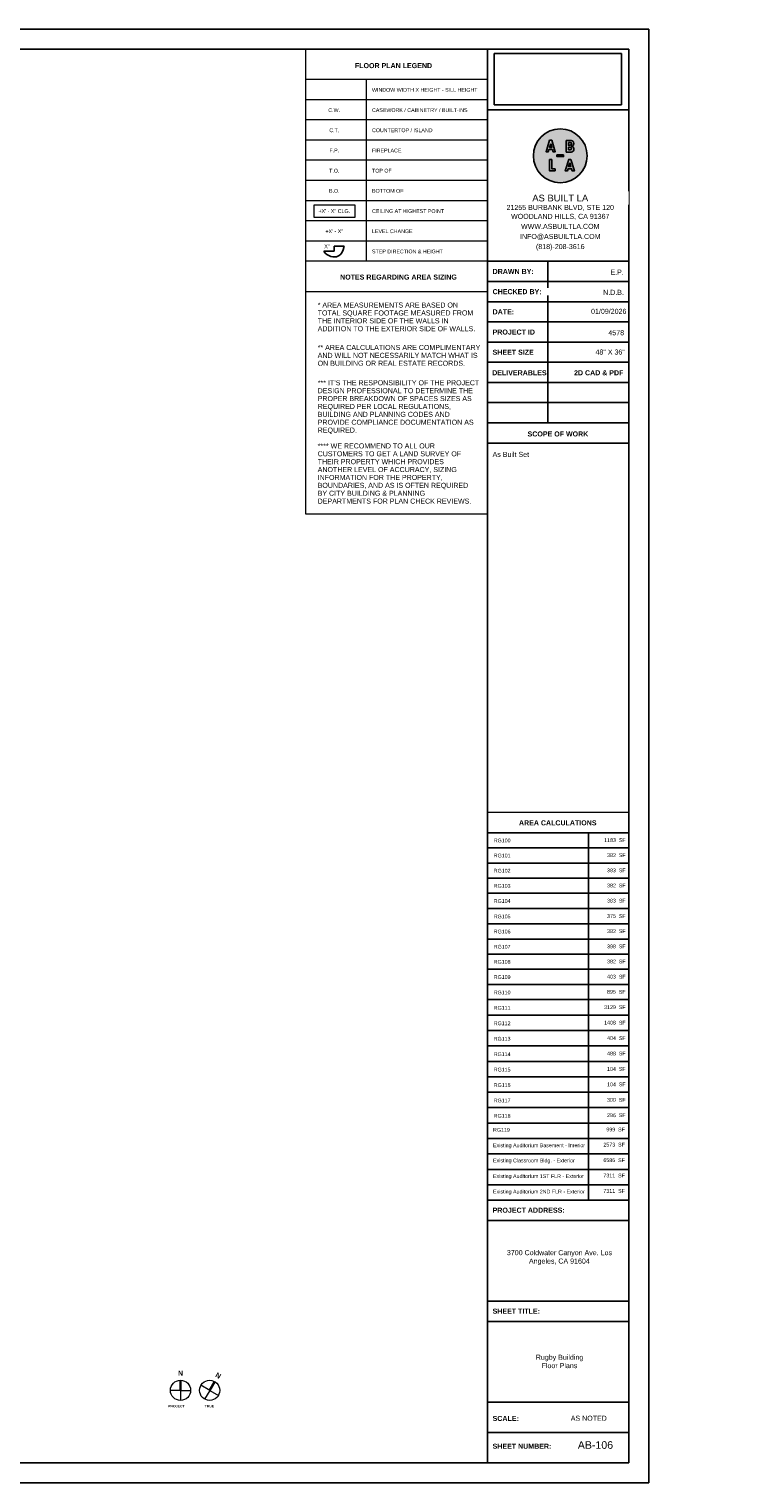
# Model space of a CAD drawing. Header units: inches. Extents: x -2078 to 109126, y -964 to 6385.
# Tile 183 of 256: x 34264 to 35376, y 2929 to 5233. Entities that reach past the tile are written whole.
import ezdxf

# ---------------------------------------------------------------- set-up
doc = ezdxf.new("R2010")
doc.units = ezdxf.units.IN
doc.header["$MEASUREMENT"] = 0
doc.set_wipeout_variables(frame=1)
for name, color, linetype, lineweight in [('A-ANNO', 2, 'Continuous', 5), ('A-DETAIL-2', 20, 'Continuous', 25), ('A-DETAIL-3', 40, 'Continuous', 15)]:
    doc.layers.add(name, color=color, linetype=linetype, lineweight=lineweight)
doc.layers.add('A-HATCH', color=9, linetype='Continuous')
doc.layers.add('A-TB', color=7, linetype='Continuous')
doc.styles.add('Arial_3', font='arial.ttf', dxfattribs={"height": 0.125})
doc.styles.add('Arial_4', font='arial.ttf', dxfattribs={"height": 3})
doc.styles.add('Arial_5', font='arial.ttf', dxfattribs={"height": 0.09375})
doc.styles.add('Arial_6', font='arial.ttf', dxfattribs={"height": 0.09375})
doc.styles.add('Arial_B_2', font='arialbd.ttf', dxfattribs={"height": 0.125})
doc.styles.add('Arial_B_3', font='arialbd.ttf', dxfattribs={"height": 0.0625})
doc.styles.add('Arial_B_4', font='arialbd.ttf', dxfattribs={"height": 0.0625})
doc.styles.add('JC', font='arial.ttf', dxfattribs={"height": 0.125})
picture_1 = doc.add_image_def('image1.png', size_in_pixel=(151, 61))

# ---------------------------------------------------------------- blocks, each defined once
blk = doc.blocks.new('JC_TB_48x36 - JC_TB_4836-1441736-Floor Plans')
at = {"layer": 'A-TB'}
for p, q in [((-0.003, 24.012), (-0.003, -11.988)), ((47.997, 24.012), (-0.003, 24.012)), ((47.997, -11.988), (47.997, 24.012)), ((0.747, 23.512), (0.747, -11.488)), ((47.497, 23.512), (0.747, 23.512)), ((47.497, 18.262), (43.997, 18.262)), ((45.497, 18.262), (45.497, 14.262)), ((47.497, 17.762), (43.997, 17.762)), ((47.497, 17.262), (43.997, 17.262)), ((47.497, 16.762), (43.997, 16.762)), ((47.497, 15.762), (43.997, 15.762)), ((47.497, 15.262), (43.997, 15.262)), ((47.497, 14.762), (43.997, 14.762)), ((47.497, 14.262), (43.997, 14.262)), ((43.997, -4.988), (47.497, -4.988)), ((43.997, -5.488), (47.497, -5.488)), ((43.997, -7.488), (47.497, -7.488)), ((43.997, -7.988), (47.497, -7.988)), ((43.997, -9.988), (47.497, -9.988)), ((47.497, -10.738), (43.997, -10.738)), ((0.747, -11.488), (47.497, -11.488)), ((-0.003, -11.988), (47.997, -11.988))]:
    blk.add_line(p, q, dxfattribs=at)
at = {"layer": 'A-TB', "char_height": 0.125, "attachment_point": 1, "bg_fill": 3, "box_fill_scale": 1.25, "bg_fill_color": 256, "bg_fill_true_color": 13158600, "bg_fill_transparency": 0}
for s, insert, width, style in [('DRAWN BY:', (44.126, 18.073), 1.22463, 'Arial_B_2'), ('CHECKED BY:', (44.126, 17.573), 1.4645, 'Arial_B_2'), ('DATE:', (44.126, 17.073), 0.63441, 'Arial_B_2'), ('PROJECT ID', (44.126, 16.573), 1.26566, 'Arial_B_2'), ('SHEET SIZE', (44.126, 16.073), 1.23725, 'Arial_B_2'), ('48" X 36"', (46.673, 16.078), 0.87428, 'Arial_3'), ('SCOPE OF WORK', (44.992, 14.05), 1.82747, 'Arial_B_2'), ('PROJECT ADDRESS:', (44.126, -5.172), 2.14941, 'Arial_B_2'), ('SHEET TITLE:', (44.126, -7.672), 1.42031, 'Arial_B_2'), ('SCALE:', (44.126, -10.328), 0.77959, 'Arial_B_2'), ('AS NOTED', (46.061, -10.323), 1.08259, 'Arial_3'), ('SHEET NUMBER:', (44.126, -11.016), 1.76434, 'Arial_B_2')]:
    blk.add_mtext(s, dxfattribs=dict(at, insert=insert, width=width, style=style))
at = {"layer": 'A-TB'}
for p, q in [((43.997, 23.512), (43.997, -11.488)), ((47.497, -11.488), (47.497, 23.512)), ((47.497, 16.262), (43.997, 16.262)), ((47.497, 13.762), (43.997, 13.762))]:
    blk.add_line(p, q, dxfattribs=at)
blk = doc.blocks.new('north arrow - north arrow-1258243-Floor Plans')
at = {"layer": 'A-ANNO'}
h = blk.add_hatch(color=256, dxfattribs=at)
edge = h.paths.add_edge_path()
edge.add_line((0.031, 0), (-0.031, 0))
edge.add_line((-0.031, 0), (-0.031, 0.248))
edge.add_arc((0, 0), 0.25, 82.8192, 97.1808, ccw=False)
edge.add_line((0.031, 0.248), (0.031, 0))
at = {"layer": 'A-ANNO', "lineweight": 20}
for q in [(-0.25, 0), (0.25, 0), (0, -0.25)]:
    blk.add_line((0, 0), q, dxfattribs=at)
at = {"layer": 'A-ANNO'}
blk.add_circle((0, 0), 0.25, dxfattribs=at)
at = {"layer": 'A-ANNO', "insert": (-0.062, 0.486), "char_height": 0.125, "width": 0.1515, "attachment_point": 1, "style": 'Arial_B_2', "bg_fill": 3, "box_fill_scale": 1.25, "bg_fill_color": 256, "bg_fill_true_color": 13158600, "bg_fill_transparency": 0}
blk.add_mtext('\\fArial|b1|i0|c0|p34|;N', dxfattribs=at)
blk = doc.blocks.new('Logo - ABLA - CAD Format')
at = {"layer": 'A-HATCH', "true_color": 0xc9ee63}
h = blk.add_hatch(color=71, dxfattribs=at)
h.dxf.hatch_style = 1
h.paths.add_polyline_path([(-0.71, 0.89), (-0.79, 0.62), (-0.62, 0.62)], flags=0)
h.paths.add_polyline_path([(0.6, 0.78), (0.74, 0.78, 1), (0.74, 0.98), (0.6, 0.98)], flags=0)
h.paths.add_polyline_path([(0.6, 0.44), (0.74, 0.44, 1), (0.74, 0.63), (0.6, 0.63)], flags=0)
h.paths.add_polyline_path([(0.62, -0.8), (0.79, -0.8), (0.71, -0.53)], flags=0)
h.paths.add_polyline_path([(-2, 0, 1), (2, 0, 1)])
h.paths.add_polyline_path([(0.8, 0.28), (0.44, 0.28), (0.44, 1.13), (0.8, 1.13, -1), (0.8, 0.71, -1)], flags=16)
h.paths.add_polyline_path([(0.74, 0.44), (0.6, 0.44), (0.6, 0.63), (0.74, 0.63, -1)], flags=0)
h.paths.add_polyline_path([(0.79, -0.27), (1.05, -1.12), (0.89, -1.12), (0.84, -0.96), (0.58, -0.96), (0.53, -1.12), (0.37, -1.12), (0.63, -0.27)], flags=16)
h.paths.add_polyline_path([(0.74, 0.78), (0.6, 0.78), (0.6, 0.98), (0.74, 0.98, -1)], flags=0)
h.paths.add_polyline_path([(0.71, -0.53), (0.79, -0.8), (0.62, -0.8)], flags=0)
h.paths.add_polyline_path([(0.25, 0.06), (0.25, -0.06), (-0.25, -0.06), (-0.25, 0.06)], flags=16)
h.paths.add_polyline_path([(-0.37, 0.3), (-0.53, 0.3), (-0.58, 0.46), (-0.84, 0.46), (-0.89, 0.3), (-1.05, 0.3), (-0.79, 1.15), (-0.63, 1.15)], flags=16)
h.paths.add_polyline_path([(-0.63, -0.27), (-0.63, -0.96), (-0.37, -0.96), (-0.37, -1.12), (-0.79, -1.12), (-0.79, -0.27)], flags=16)
h.paths.add_polyline_path([(-0.62, 0.62), (-0.79, 0.62), (-0.71, 0.89)], flags=0)
at = {"layer": 'A-HATCH'}
h = blk.add_hatch(color=250, dxfattribs=at)
h.dxf.hatch_style = 1
h.paths.add_polyline_path([(-0.63, 1.15), (-0.79, 1.15), (-1.05, 0.3), (-0.89, 0.3), (-0.84, 0.46), (-0.58, 0.46), (-0.53, 0.3), (-0.37, 0.3)])
h.paths.add_polyline_path([(-0.62, 0.62), (-0.79, 0.62), (-0.71, 0.89)], flags=16)
h.paths.add_polyline_path([(0.44, 0.28), (0.8, 0.28, 1), (0.8, 0.71, 1), (0.8, 1.13), (0.44, 1.13)])
h.paths.add_polyline_path([(0.6, 0.44), (0.6, 0.63), (0.74, 0.63, -1), (0.74, 0.44)], flags=16)
h.paths.add_polyline_path([(0.6, 0.78), (0.6, 0.98), (0.74, 0.98, -1), (0.74, 0.78)], flags=16)
h.paths.add_polyline_path([(0.37, -1.12), (0.53, -1.12), (0.58, -0.96), (0.84, -0.96), (0.89, -1.12), (1.05, -1.12), (0.79, -0.27), (0.63, -0.27)])
h.paths.add_polyline_path([(0.71, -0.53), (0.79, -0.8), (0.62, -0.8)], flags=16)
h.paths.add_polyline_path([(0.25, -0.06), (0.25, 0.06), (-0.25, 0.06), (-0.25, -0.06)])
h.paths.add_polyline_path([(-0.79, -1.12), (-0.37, -1.12), (-0.37, -0.96), (-0.63, -0.96), (-0.63, -0.27), (-0.79, -0.27)])
at = {"layer": 'A-HATCH', "true_color": 0xc9ee63}
h = blk.add_hatch(color=71, dxfattribs=at)
h.dxf.hatch_style = 1
h.paths.add_polyline_path([(-0.71, 0.89), (-0.79, 0.62), (-0.62, 0.62)])
h.paths.add_polyline_path([(0.74, 0.78, 1), (0.74, 0.98), (0.6, 0.98), (0.6, 0.78)])
h.paths.add_polyline_path([(0.6, 0.63), (0.6, 0.44), (0.74, 0.44, 1), (0.74, 0.63)])
h.paths.add_polyline_path([(0.62, -0.8), (0.79, -0.8), (0.71, -0.53)])
blk.add_circle((0, 0), 2)
at = {"layer": 'A-HATCH', "color": 250}
for points in [[(-0.63, 1.15), (-0.37, 0.3), (-0.53, 0.3), (-0.58, 0.46), (-0.84, 0.46), (-0.89, 0.3), (-1.05, 0.3), (-0.79, 1.15)], [(-0.71, 0.89), (-0.62, 0.62), (-0.79, 0.62)], [(0.25, 0.06), (-0.25, 0.06), (-0.25, -0.06), (0.25, -0.06)], [(0.79, -0.27), (1.05, -1.12), (0.89, -1.12), (0.84, -0.96), (0.58, -0.96), (0.53, -1.12), (0.37, -1.12), (0.63, -0.27)], [(0.71, -0.53), (0.79, -0.8), (0.62, -0.8)]]:
    blk.add_lwpolyline(points, close=True, dxfattribs=at)
for points in [[(0.8, 0.71, -1), (0.8, 0.28), (0.44, 0.28), (0.44, 1.13), (0.8, 1.13, -1)], [(0.6, 0.98), (0.74, 0.98, -1), (0.74, 0.78), (0.6, 0.78)], [(0.6, 0.44), (0.74, 0.44, 1), (0.74, 0.63), (0.6, 0.63)]]:
    blk.add_lwpolyline(points, format="xyb", close=True, dxfattribs=at)
for points in [[(-0.79, -0.27), (-0.79, -1.12), (-0.37, -1.12)], [(-0.63, -0.27), (-0.79, -0.27)], [(-0.63, -0.27), (-0.63, -0.96), (-0.37, -0.96)], [(-0.37, -0.96), (-0.37, -1.12)]]:
    blk.add_lwpolyline(points, dxfattribs=at)
blk = doc.blocks.new('TB-INFO-ABLA')
blk.add_wipeout([(168, 180), (168, 0), (0, 0), (0, 180)])
blk.add_wipeout([(168, 180), (168, 0), (0, 0), (0, 180)])
at = {"xscale": 16, "yscale": 16, "zscale": 16}
blk.add_blockref('Logo - ABLA - CAD Format', (86.6, 125.4), dxfattribs=at)
at = {"char_height": 6, "width": 168.619, "attachment_point": 2, "style": 'JC', "bg_fill": 2}
for s, insert in [('21255 BURBANK BLVD, STE 120', (86.6, 67)), ('(818)-208-3616', (86.6, 20.5))]:
    blk.add_mtext(s, dxfattribs=dict(at, insert=insert))
for s, insert in [('WOODLAND HILLS, CA 91367', (86.6, 56.4)), ('INFO@ASBUILTLA.COM', (86.6, 32.5))]:
    blk.add_mtext(s, dxfattribs=dict(at, insert=insert))
at = {"insert": (86.6, 44.5), "char_height": 6, "width": 168.619, "attachment_point": 2, "style": 'JC', "bg_fill": 2}
blk.add_mtext('WWW.ASBUILTLA.COM', dxfattribs=at)
blk.add_lwpolyline([(168, 180), (0, 180), (0, 0), (168, 0)], close=True)
at = {"insert": (86.6, 75.1), "char_height": 8, "width": 154.347, "attachment_point": 5, "style": 'JC', "bg_fill": 2}
blk.add_mtext('AS BUILT LA ', dxfattribs=at)

msp = doc.modelspace()

# ---------------------------------------------------------------- linework, layer by layer
at = {"layer": 'A-DETAIL-2'}
for p, q in [((34762.992, 4888.555), (34746.992, 4888.555)), ((34746.992, 4888.555), (34746.992, 4880.724)), ((34746.992, 4880.724), (34730.992, 4880.724))]:
    msp.add_line(p, q, dxfattribs=at)
msp.add_open_spline([(34762.992, 4888.555), (34759.497, 4870.574), (34741.793, 4870.574), (34733.552, 4875.974), (34730.992, 4880.724)], degree=3, knots=[0, 0, 0, 0, 0.0199103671, 0.0342127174, 0.0342127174, 0.0342127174, 0.0342127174], dxfattribs=at)
at = {"layer": 'A-DETAIL-3'}
for p, q in [((34989.88, 5200.663), (34701.88, 5200.663)), ((34701.88, 5200.663), (34701.88, 4864.663)), ((34701.88, 5200.663), (34701.88, 4464.663)), ((34989.88, 5152.663), (34701.88, 5152.663)), ((34797.88, 5152.663), (34797.88, 4864.663)), ((34989.88, 5120.663), (34701.88, 5120.663)), ((34989.88, 4768.663), (34989.88, 5104.663)), ((34989.88, 5104.663), (34989.88, 5056.663)), ((34989.88, 5088.663), (34701.88, 5088.663)), ((34989.88, 5056.663), (34701.88, 5056.663)), ((34989.88, 5024.663), (34701.88, 5024.663)), ((34989.88, 4992.663), (34701.88, 4992.663)), ((34989.88, 4960.663), (34701.88, 4960.663)), ((34989.88, 4928.663), (34701.88, 4928.663)), ((34989.88, 4896.663), (34701.88, 4896.663)), ((34989.88, 4864.663), (34701.88, 4864.663)), ((34701.88, 4864.663), (34701.88, 4464.663)), ((34989.88, 4864.663), (34701.88, 4864.663)), ((34701.88, 4816.663), (34989.88, 4816.663)), ((34701.88, 4464.663), (34989.88, 4464.663))]:
    msp.add_line(p, q, dxfattribs=at)

# ---------------------------------------------------------------- texts
at = {"layer": 'A-ANNO', "lineweight": 50, "char_height": 8, "attachment_point": 1}
for s, insert, width, style in [('FLOOR PLAN LEGEND', (34780.011, 5178.754), 147.46, 'Arial_B_3'), ('NOTES REGARDING AREA SIZING', (34756.529, 4843.628), 221.998, 'Arial_B_3'), ('* AREA MEASUREMENTS ARE BASED ON ', (34721.029, 4799.303), 273.508, 'Arial_4'), ('TOTAL SQUARE FOOTAGE MEASURED FROM ', (34721.029, 4786.803), 302.394, 'Arial_4'), ('THE INTERIOR SIDE OF THE WALLS IN ', (34721.029, 4774.303), 256.136, 'Arial_4'), ('ADDITION TO THE EXTERIOR SIDE OF WALLS.', (34721.029, 4761.803), 303.202, 'Arial_4'), ('** AREA CALCULATIONS ARE COMPLIMENTARY ', (34721.029, 4732.106), 315.928, 'Arial_4'), ('AND WILL NOT NECESSARILY MATCH WHAT IS ', (34721.029, 4719.606), 312.09, 'Arial_4'), ('ON BUILDING OR REAL ESTATE RECORDS.', (34721.029, 4707.106), 283.002, 'Arial_4'), ('2D CAD & PDF', (35127.17, 4691.974), 93.93, 'Arial_B_3'), ('*** IT', (34721.029, 4676.108), 31.714, 'Arial_4'), ('DESIGN PROFESSIONAL TO DETERMINE THE ', (34721.029, 4663.608), 301.99, 'Arial_4'), ('’', (34747.196, 4676.108), 3.03, 'Arial_4'), ('S THE RESPONSIBILITY OF THE PROJECT ', (34749.696, 4676.108), 279.972, 'Arial_4'), ('PROPER BREAKDOWN OF SPACES SIZES AS ', (34721.029, 4651.108), 300.98, 'Arial_4'), ('REQUIRED PER LOCAL REGULATIONS, ', (34721.029, 4638.608), 259.57, 'Arial_4'), ('BUILDING AND PLANNING CODES AND ', (34721.029, 4626.108), 257.146, 'Arial_4'), ('PROVIDE COMPLIANCE DOCUMENTATION AS ', (34721.029, 4613.608), 303, 'Arial_4'), ('REQUIRED.', (34721.029, 4601.108), 75.144, 'Arial_4'), ('CUSTOMERS TO GET A LAND SURVEY OF ', (34721.029, 4563.611), 279.366, 'Arial_4'), ('**** WE RECOMMEND TO ALL OUR ', (34721.029, 4576.111), 228.866, 'Arial_4'), ('THEIR PROPERTY WHICH PROVIDES ', (34721.029, 4551.111), 246.844, 'Arial_4'), ('ANOTHER LEVEL OF ACCURACY, SIZING ', (34721.029, 4538.611), 271.084, 'Arial_4'), ('INFORMATION FOR THE PROPERTY, ', (34721.029, 4526.111), 243.814, 'Arial_4'), ('BOUNDARIES, AND AS IS OFTEN REQUIRED ', (34721.029, 4513.611), 293.102, 'Arial_4'), ('BY CITY BUILDING & PLANNING ', (34721.029, 4501.111), 210.282, 'Arial_4'), ('DEPARTMENTS FOR PLAN CHECK REVIEWS.', (34721.029, 4488.611), 295.728, 'Arial_4')]:
    msp.add_mtext(s, dxfattribs=dict(at, insert=insert, width=width, style=style))
at = {"layer": 'A-ANNO', "attachment_point": 1}
for s, insert, char_height, width, style in [('WINDOW WIDTH X HEIGHT - SILL HEIGHT', (34807.088, 5139.28), 6, 205.232, 'Arial_6'), ('C.W.', (34737.829, 5107.28), 6, 23.23, 'Arial_6'), ('CASEWORK / CABINETRY / BUILT-INS', (34807.088, 5107.28), 6, 185.436, 'Arial_6'), ('C.T.', (34739.495, 5075.28), 6, 19.392, 'Arial_6'), ('COUNTERTOP / ISLAND', (34807.088, 5075.28), 6, 117.766, 'Arial_6'), ('F.P.', (34739.662, 5043.28), 6, 18.786, 'Arial_6'), ('FIREPLACE', (34807.088, 5043.28), 6, 56.964, 'Arial_6'), ('T.O.', (34739.162, 5011.28), 6, 19.998, 'Arial_6'), ('TOP OF', (34807.088, 5011.28), 6, 38.38, 'Arial_6'), ('B.O.', (34738.995, 4979.28), 6, 20.604, 'Arial_6'), ('BOTTOM OF ', (34807.088, 4979.28), 6, 64.236, 'Arial_6'), ('+X\' - X" CLG.', (34722.335, 4947.28), 6, 61.004, 'Arial_6'), ('CEILING AT HIGHEST POINT', (34807.088, 4947.28), 6, 139.38, 'Arial_6'), ('+X\' - X"', (34733.329, 4915.28), 6, 34.138, 'Arial_6'), ('LEVEL CHANGE', (34807.088, 4915.28), 6, 78.982, 'Arial_6'), ('X"', (34731.413, 4891.438), 6, 10.302, 'Arial_6'), ('STEP DIRECTION & HEIGHT', (34807.088, 4883.28), 6, 137.36, 'Arial_6'), ('PROJECT', (34483.974, 3052.349), 4, 32.724, 'Arial_B_4'), ('TRUE', (34542.007, 3052.349), 4, 18.988, 'Arial_B_4')]:
    msp.add_mtext(s, dxfattribs=dict(at, insert=insert, char_height=char_height, width=width, style=style))
at = {"layer": 'A-TB', "attachment_point": 1, "bg_fill": 3, "box_fill_scale": 1.25, "bg_fill_color": 256, "bg_fill_true_color": 13158600, "bg_fill_transparency": 0}
for s, insert, char_height, width, style in [('E.P.', (35184.899, 4851.482), 8, 25.856, 'Arial_4'), ('N.D.B.', (35173.233, 4819.482), 8, 39.996, 'Arial_4'), ('4578', (35181.573, 4755.482), 8, 29.896, 'Arial_4'), ('As Built Set', (34998.12, 4562.649), 8, 70.498, 'Arial_4'), ('AB-106', (35133.12, 2994.751), 12, 67.872, 'Arial_5')]:
    msp.add_mtext(s, dxfattribs=dict(at, insert=insert, char_height=char_height, width=width, style=style))

# ---------------------------------------------------------------- next in the draw order: linework, layer by layer
at = {"layer": 'A-DETAIL-3'}
msp.add_line((34989.88, 4464.663), (34989.88, 4864.663), dxfattribs=at)

# ---------------------------------------------------------------- next in the draw order: block references
at = {"layer": 'A-TB', "xscale": 64, "yscale": 64, "zscale": 64}
msp.add_blockref('JC_TB_48x36 - JC_TB_4836-1441736-Floor Plans', (32174.08, 3695.863), dxfattribs=at)

# ---------------------------------------------------------------- next in the draw order: linework, layer by layer
at = {"layer": 'A-ANNO', "flags": 128}
msp.add_lwpolyline([(34715.382, 4954.233), (34779.68, 4954.233), (34779.68, 4934.317), (34715.382, 4934.317)], close=True, dxfattribs=at)
at = {"layer": 'A-DETAIL-2'}
for p, q in [((34989.88, 3959.042), (35213.88, 3959.042)), ((35149.88, 3959.042), (35149.88, 3376.663)), ((34989.88, 3935.042), (35213.88, 3935.042)), ((34989.88, 3911.042), (35213.88, 3911.042)), ((34989.88, 3887.042), (35213.88, 3887.042)), ((34989.88, 3863.042), (35213.88, 3863.042)), ((34989.88, 3839.042), (35213.88, 3839.042)), ((34989.88, 3814.587), (35213.88, 3814.587)), ((34989.88, 3790.587), (35213.88, 3790.587)), ((34989.88, 3766.587), (35213.88, 3766.587)), ((34989.88, 3742.587), (35213.88, 3742.587)), ((34989.88, 3718.587), (35213.88, 3718.587)), ((34989.88, 3694.587), (35213.88, 3694.587)), ((34989.88, 3670.131), (35213.88, 3670.131)), ((34989.88, 3645.675), (35213.88, 3645.675)), ((34989.88, 3621.22), (35213.88, 3621.22)), ((34989.88, 3596.764), (35213.88, 3596.764)), ((34989.88, 3572.308), (35213.88, 3572.308)), ((34989.88, 3547.853), (35213.88, 3547.853)), ((34989.88, 3523.397), (35213.88, 3523.397)), ((34989.88, 3498.941), (35213.88, 3498.941)), ((34989.88, 3474.486), (35213.88, 3474.486)), ((34989.88, 3450.03), (35213.88, 3450.03)), ((34989.88, 3425.574), (35213.88, 3425.574)), ((34989.88, 3401.119), (35213.88, 3401.119))]:
    msp.add_line(p, q, dxfattribs=at)
at = {"layer": 'A-DETAIL-3', "lineweight": 9}
for p, q in [((35213.88, 3991.042), (34989.88, 3991.042)), ((34989.88, 3991.042), (34989.88, 3376.663)), ((35213.88, 3376.663), (35213.88, 3991.042))]:
    msp.add_line(p, q, dxfattribs=at)

# ---------------------------------------------------------------- next in the draw order: block references
at = {"xscale": 1.333333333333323, "yscale": 1.333333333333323, "zscale": 1.333333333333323}
msp.add_blockref('TB-INFO-ABLA', (34989.88, 4864.663), dxfattribs=at)
at = {"layer": 'A-ANNO', "xscale": 64, "yscale": 64, "zscale": 64}
msp.add_blockref('north arrow - north arrow-1258243-Floor Plans', (34503.77, 3075.355), dxfattribs=at)

# ---------------------------------------------------------------- next in the draw order: texts
at = {"layer": 'A-ANNO', "lineweight": 50, "char_height": 8, "attachment_point": 1, "style": 'Arial_B_2'}
for s, insert, width in [('DELIVERABLES', (34997.482, 4691.974), 93.93), ('AREA CALCULATIONS', (35039.882, 3978.76), 145.844)]:
    msp.add_mtext(s, dxfattribs=dict(at, insert=insert, width=width))
at = {"layer": 'A-ANNO', "char_height": 6, "attachment_point": 1, "style": 'Arial_5'}
for s, insert, width in [('RG100', (34999.998, 3949.863), 71.71), ('1183  SF', (35174.814, 3950.447), 41.41), ('RG101', (34999.998, 3925.863), 96.556), ('382  SF', (35179.481, 3926.447), 35.754), ('RG102', (34999.998, 3901.863), 96.556), ('383  SF', (35179.481, 3902.447), 35.754), ('RG103', (34999.998, 3877.863), 96.556), ('382  SF', (35179.481, 3878.447), 35.754), ('RG104', (34999.998, 3853.863), 96.556), ('383  SF', (35179.481, 3854.447), 35.754), ('RG105', (34999.998, 3829.407), 96.556), ('375  SF', (35179.481, 3829.992), 35.754), ('RG106', (34999.998, 3805.407), 96.556), ('382  SF', (35179.481, 3805.992), 35.754), ('RG107', (34999.998, 3781.407), 96.556), ('398  SF', (35179.481, 3781.992), 35.754), ('RG108', (34999.998, 3757.407), 96.556), ('382  SF', (35179.481, 3757.992), 35.754), ('RG109', (34999.998, 3733.407), 96.556), ('403  SF', (35179.481, 3733.992), 35.754), ('895  SF', (35179.481, 3709.992), 35.754), ('RG110', (34999.998, 3708.952), 118.17), ('RG111', (34999.998, 3684.496), 150.692), ('3129  SF', (35174.814, 3685.536), 41.41), ('RG112', (34999.998, 3660.041), 129.28), ('1408  SF', (35174.814, 3661.081), 41.41), ('RG113', (34999.998, 3635.585), 117.362), ('404  SF', (35179.481, 3636.625), 35.754), ('RG114', (34999.998, 3611.129), 158.368), ('488  SF', (35179.481, 3612.169), 35.754), ('RG115', (34999.998, 3586.674), 162.206), ('104  SF', (35179.481, 3587.714), 35.754), ('RG116', (34999.998, 3562.218), 162.206), ('104  SF', (35179.481, 3563.258), 35.754), ('RG117', (34999.998, 3537.762), 114.13), ('300  SF', (35179.481, 3538.802), 35.754), ('RG118', (34999.998, 3513.307), 114.13), ('296  SF', (35179.481, 3514.347), 35.754), ('RG119', (34998.863, 3491.163), 89.486), ('999  SF', (35178.346, 3491.748), 35.754), ('Existing Auditorium Basement - Inrerior', (34998.863, 3466.708), 162.35348), ('2573  SF', (35173.679, 3467.748), 41.41), ('Existing Classroom Bldg. - Exterior', (34998.863, 3442.67), 134.02933), ('6586  SF', (35173.679, 3443.081), 41.41), ('Existing Auditorium 1ST FLR - Exterior', (34998.863, 3417.796), 147.74361), ('7311  SF', (35173.679, 3418.836), 41.41), ('Existing Auditorium 2ND FLR - Exterior', (34998.863, 3393.341), 159.49175), ('7311  SF', (35173.679, 3394.381), 41.41)]:
    msp.add_mtext(s, dxfattribs=dict(at, insert=insert, width=width))
at = {"layer": 'A-TB', "insert": (35154.179, 4789.351), "char_height": 8, "width": 52.52, "attachment_point": 1, "style": 'Arial_3', "bg_fill": 2}
msp.add_mtext('01/09/2026', dxfattribs=at)
at = {"layer": 'A-TB', "char_height": 8, "attachment_point": 1, "bg_fill": 3, "box_fill_scale": 1.25, "bg_fill_color": 256, "bg_fill_true_color": 13158600, "bg_fill_transparency": 0}
for s, insert, width, style in [('\\pi4.76755;3700 Coldwater Canyon Ave. Los \\P\\pi39.68433;Angeles, CA 91604', (35016.06, 3297.59), 175.134, 'Arial_3'), ('\\pi7.8737;Rugby Building\\P\\pi17.06061;Floor Plans', (35058.75, 3131.883), 89.2972, 'Arial_4')]:
    msp.add_mtext(s, dxfattribs=dict(at, insert=insert, width=width, style=style))

# ---------------------------------------------------------------- next in the draw order: block references
at = {"layer": 'A-ANNO', "xscale": 64, "yscale": 64, "zscale": 64, "rotation": 329.9999999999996}
msp.add_blockref('north arrow - north arrow-1258243-Floor Plans', (34549.904, 3075.355), dxfattribs=at)

# ---------------------------------------------------------------- next in the draw order: pictures from other files: only their frames are drawn
at = {"color": 7, "true_color": 0xffffff}
image = msp.add_image(picture_1, insert=(35000.857, 5112.556), size_in_units=(201.555, 81.423), dxfattribs=at)
image.dxf.flags = 15

doc.saveas('drawing.dxf')
